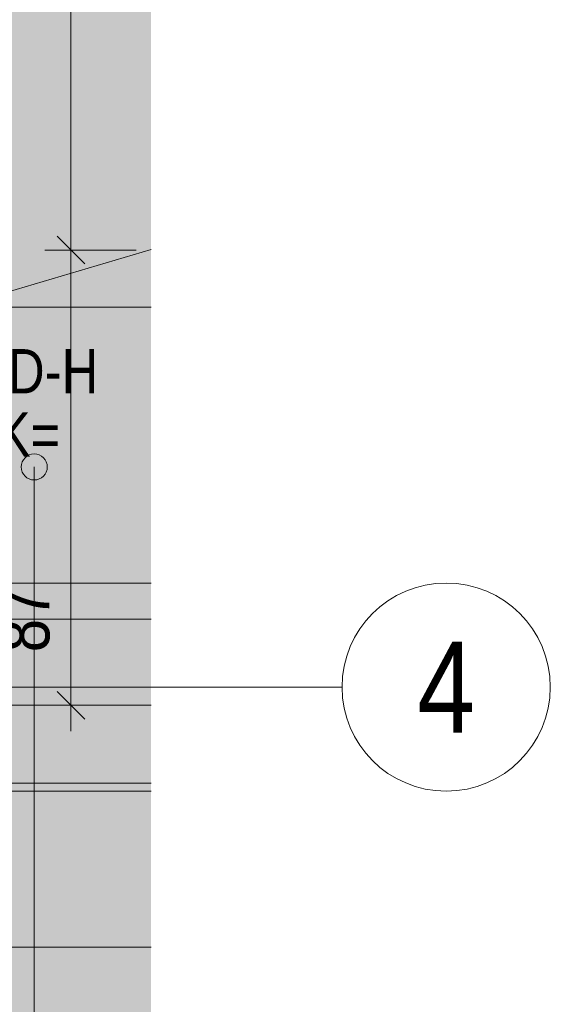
# Model space of a CAD drawing. Extents: x -620 to 300, y 62 to 1162.
# Tile 98 of 256: x 71 to 92, y 597 to 635. Entities that reach past the tile are written whole.
import ezdxf
from ezdxf.enums import TextEntityAlignment as Align
from ezdxf.lldxf.tags import DXFTag

# ---------------------------------------------------------------- set-up
doc = ezdxf.new("R2010")
doc.units = 0
doc.layers.get('0').update_dxf_attribs({"lineweight": 13})
for name, color, linetype, lineweight, true_color in [('30 -34 Innenwände- 11 Durchbruch', 4, 'Continuous', 9, 0x00ffff), ('30 -34 Innenwände- 4 Türen_Fenster', 7, 'Continuous', 15, 0x9955ff), ('30 -35 Decken- 1 Konstruktion-Träger- Stahlbeton', 7, 'Continuous', 13, 0x33aa00), ('30 -35 Decken- 11 Durchbruch', 5, 'Continuous', 15, 0x0000ff), ('70 -75 Raumstempel-2 Verweislinie', 7, 'Continuous', 9, 0xff6600), ('70 -76 Bemaßung- 2 Allgemein', 9, 'Continuous', 5, 0x808080), ('iwb_Layout Achsbezeichung', 1, 'Continuous', 13, 0xff0000), ('iwb_Layout BA_Markierung', 7, 'Continuous', 9, 0xbadcdc), ('iwb_Schraffur_Unterzug', 7, 'Continuous', 5, 0xffffcc)]:
    doc.layers.add(name, color=color, linetype=linetype, lineweight=lineweight, true_color=true_color)
doc.layers.add('70 -71 Achsen- 1 Gebäudeachsen', color=7, linetype='STRICHPUNKT2-A06G94XR8I', lineweight=18)
doc.styles.get("Standard").update_dxf_attribs({"font": 'ARIALN.TTF'})
tags = doc.linetypes.add('fein_strichliert-A06G94XS8I', pattern=[4, 1, -2, 1]).pattern_tags.tags
tags[8:9] = [DXFTag(74, 4), DXFTag(75, 0), DXFTag(340, '0'), DXFTag(46, 0.0), DXFTag(50, 0.0), DXFTag(44, 0.0), DXFTag(45, 0.0)]
tags[6:7] = [DXFTag(74, 4), DXFTag(75, 0), DXFTag(340, '0'), DXFTag(46, 0.0), DXFTag(50, 0.0), DXFTag(44, 0.0), DXFTag(45, 0.0)]
tags[4:5] = [DXFTag(74, 4), DXFTag(75, 0), DXFTag(340, '0'), DXFTag(46, 0.0), DXFTag(50, 0.0), DXFTag(44, 0.0), DXFTag(45, 0.0)]
tags = doc.linetypes.add('STRICHPUNKT2', pattern=[12.7, 6.35, -3.175, 0, -3.175]).pattern_tags.tags
tags[10:11] = [DXFTag(74, 4), DXFTag(75, 0), DXFTag(340, '0'), DXFTag(46, 0.0), DXFTag(50, 0.0), DXFTag(44, 0.0), DXFTag(45, 0.0)]
tags[8:9] = [DXFTag(74, 4), DXFTag(75, 0), DXFTag(340, '0'), DXFTag(46, 0.0), DXFTag(50, 0.0), DXFTag(44, 0.0), DXFTag(45, 0.0)]
tags[6:7] = [DXFTag(74, 4), DXFTag(75, 0), DXFTag(340, '0'), DXFTag(46, 0.0), DXFTag(50, 0.0), DXFTag(44, 0.0), DXFTag(45, 0.0)]
tags[4:5] = [DXFTag(74, 4), DXFTag(75, 0), DXFTag(340, '0'), DXFTag(46, 0.0), DXFTag(50, 0.0), DXFTag(44, 0.0), DXFTag(45, 0.0)]
tags = doc.linetypes.add('STRICHPUNKT2-A06G94XR8I', pattern=[12.7, 6.35, -3.175, 0, -3.175]).pattern_tags.tags
tags[10:11] = [DXFTag(74, 4), DXFTag(75, 0), DXFTag(340, '0'), DXFTag(46, 0.0), DXFTag(50, 0.0), DXFTag(44, 0.0), DXFTag(45, 0.0)]
tags[8:9] = [DXFTag(74, 4), DXFTag(75, 0), DXFTag(340, '0'), DXFTag(46, 0.0), DXFTag(50, 0.0), DXFTag(44, 0.0), DXFTag(45, 0.0)]
tags[6:7] = [DXFTag(74, 4), DXFTag(75, 0), DXFTag(340, '0'), DXFTag(46, 0.0), DXFTag(50, 0.0), DXFTag(44, 0.0), DXFTag(45, 0.0)]
tags[4:5] = [DXFTag(74, 4), DXFTag(75, 0), DXFTag(340, '0'), DXFTag(46, 0.0), DXFTag(50, 0.0), DXFTag(44, 0.0), DXFTag(45, 0.0)]

# ---------------------------------------------------------------- blocks, each defined once
blk = doc.blocks.new('Polygon-A06G94XL8I')
at = {"color": 0, "linetype": 'ByBlock', "lineweight": -2, "ltscale": 0.13}
blk.add_solid([(41.831, 86.61), (41.664, 1083.814), (76.501, 86.518), (76.501, 1083.814)], dxfattribs=at)
blk = doc.blocks.new('Referenz-A06G94XT8I')
at = {"layer": '30 -34 Innenwände- 4 Türen_Fenster', "color": 0, "linetype": 'fein_strichliert-A06G94XS8I', "lineweight": -2, "ltscale": 0.13}
for p, q in [((70.42, 608.753), (76.501, 608.753)), ((70.42, 605.753), (76.501, 605.753))]:
    blk.add_line(p, q, dxfattribs=at)
at = {"layer": '30 -35 Decken- 1 Konstruktion-Träger- Stahlbeton', "color": 0, "linetype": 'fein_strichliert-A06G94XS8I', "lineweight": -2, "ltscale": 0.13}
for p, q in [((76.501, 613.453), (-451.58, 613.453)), ((76.501, 605.453), (-451.58, 605.453))]:
    blk.add_line(p, q, dxfattribs=at)
at = {"layer": '30 -35 Decken- 11 Durchbruch', "color": 0, "linetype": 'Continuous', "lineweight": -2, "ltscale": 0.13}
for p, q in [((76.501, 626.279), (69.02, 624.053)), ((69.02, 624.053), (76.501, 624.053))]:
    blk.add_line(p, q, dxfattribs=at)
at = {"layer": '30 -35 Decken- 11 Durchbruch', "color": 0, "lineweight": -2}
blk.add_solid([(76.501, 624.053), (69.02, 624.053), (76.501, 626.279)], dxfattribs=at)
at = {"layer": '70 -71 Achsen- 1 Gebäudeachsen', "color": 0, "linetype": 'STRICHPUNKT2-A06G94XR8I', "lineweight": -2, "ltscale": 0.13}
blk.add_line((-538.631, 609.453), (76.501, 609.453), dxfattribs=at)
at = {"layer": '70 -75 Raumstempel-2 Verweislinie', "color": 0, "linetype": 'Continuous', "lineweight": -2, "ltscale": 0.13}
blk.add_line((72.01, 617.913), (72.01, 588.453), dxfattribs=at)
at = {"layer": '70 -75 Raumstempel-2 Verweislinie', "color": 0, "linetype": 'ByBlock', "lineweight": -2, "ltscale": 0.13}
blk.add_circle((72.01, 617.913), 0.5, dxfattribs=at)
at = {"layer": '70 -76 Bemaßung- 2 Allgemein', "color": 0, "linetype": 'Continuous', "lineweight": -2, "ltscale": 0.13}
for p, q in [((73.42, 627.314), (73.42, 666.393)), ((73.42, 625.253), (73.42, 627.314)), ((73.42, 627.253), (73.42, 625.193)), ((72.89, 626.784), (73.951, 625.723)), ((73.951, 625.723), (72.89, 626.784)), ((75.92, 626.253), (72.42, 626.253)), ((75.92, 626.253), (72.42, 626.253)), ((73.42, 609.814), (73.42, 625.193)), ((76.501, 612.06), (68.481, 612.06)), ((73.42, 607.753), (73.42, 609.814)), ((73.951, 608.223), (72.89, 609.284)), ((75.92, 608.753), (72.42, 608.753)), ((69.42, 599.453), (71.481, 599.453)), ((76.501, 599.453), (71.481, 599.453))]:
    blk.add_line(p, q, dxfattribs=at)
at = {"layer": '30 -34 Innenwände- 11 Durchbruch', "color": 0, "linetype": 'Continuous', "lineweight": -2, "ltscale": 0.13, "char_height": 1.7, "attachment_point": 1}
for s, insert in [('{\\fArial Narrow;WD-H}', (69.164, 622.444)), ('{\\fArial Narrow;UK=}', (69.164, 620.008))]:
    blk.add_mtext(s, dxfattribs=dict(at, insert=insert))
at = {"layer": '70 -76 Bemaßung- 2 Allgemein', "color": 0, "linetype": 'Continuous', "lineweight": -2, "ltscale": 0.13, "insert": (70.578, 610.791), "char_height": 2.01377, "attachment_point": 1, "rotation": 90}
blk.add_mtext('{\\fArial Narrow;87}', dxfattribs=at)
blk = doc.blocks.new('Referenz-A06G94XV8I')
at = {"layer": 'iwb_Schraffur_Unterzug', "linetype": 'Continuous', "ltscale": 0.13}
for points in [[(-538.631, 613.453), (76.501, 613.453), (76.501, 607.295)], [(-538.631, 613.453), (76.501, 607.295), (-538.631, 609.79)], [(-538.631, 609.79), (76.501, 607.295), (76.501, 605.453)], [(-538.631, 609.79), (76.501, 605.453), (-538.631, 605.453)]]:
    blk.add_solid(points, dxfattribs=at)

msp = doc.modelspace()

# ---------------------------------------------------------------- linework, layer by layer
at = {"layer": 'iwb_Layout Achsbezeichung', "linetype": 'STRICHPUNKT2', "lineweight": 13, "ltscale": 0.39}
msp.add_line((76.501, 609.453), (83.837, 609.453), dxfattribs=at)
at = {"layer": 'iwb_Layout Achsbezeichung', "ltscale": 0.39, "extrusion": (0, 0, -1)}
msp.add_circle((-87.837, 609.453), 4, dxfattribs=at)

# ---------------------------------------------------------------- block references
at = {"color": 8, "lineweight": 13, "ltscale": 0.13, "true_color": 0x808080}
msp.add_blockref('Referenz-A06G94XT8I', (0, 0), dxfattribs=at)
at = {"color": 8, "lineweight": 25, "ltscale": 0.25, "true_color": 0x808080}
msp.add_blockref('Referenz-A06G94XV8I', (0, 0), dxfattribs=at)
at = {"layer": 'iwb_Layout BA_Markierung', "ltscale": 0.13}
msp.add_blockref('Polygon-A06G94XL8I', (0, 0), dxfattribs=at)

# ---------------------------------------------------------------- texts
at = {"layer": 'iwb_Layout Achsbezeichung', "ltscale": 0.39}
msp.add_text('4', height=3.5, dxfattribs=at).set_placement((87.837, 609.453), align=Align.MIDDLE_CENTER)

doc.saveas('drawing.dxf')
